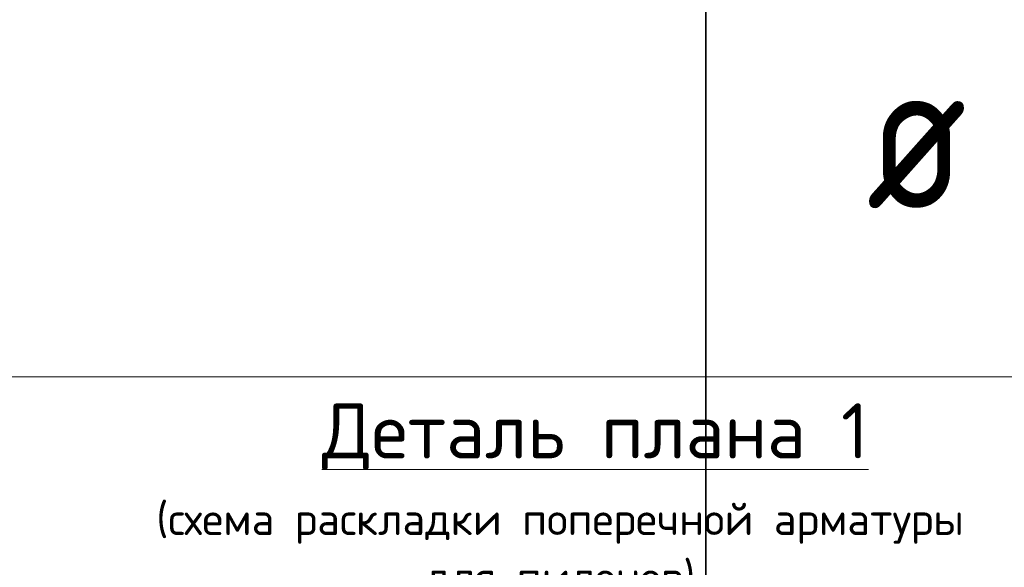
# Model space of a CAD drawing. Header units: metres. Extents: x -38 to 98, y -15 to 21.
# Tile 112 of 147: x 74.299 to 75.907, y 4.961 to 5.855. Entities that reach past the tile are written whole.
import ezdxf

# ---------------------------------------------------------------- set-up
doc = ezdxf.new("R2010")
doc.units = ezdxf.units.M
for name, color, linetype, lineweight in [('XR$3$Текст_ общее_1', 7, 'Continuous', 13), ('XR$4$Текст_ примечание', 7, 'Continuous', 13), ('XR$5$Текст_ общее_1', 7, 'Continuous', 13)]:
    doc.layers.add(name, color=color, linetype=linetype, lineweight=lineweight)
doc.styles.add('ISOCPEUR', font='txt')

msp = doc.modelspace()

# ---------------------------------------------------------------- linework, layer by layer
at = {"layer": 'XR$4$Текст_ примечание', "color": 7, "linetype": 'Continuous', "lineweight": 35, "transparency": 33554687}
for p, q in [((75.4198, 6.0717), (75.4198, 5.2717)), ((75.4198, 5.2717), (75.4198, 4.4717))]:
    msp.add_line(p, q, dxfattribs=at)
at = {"layer": 'XR$4$Текст_ примечание', "color": 7, "linetype": 'Continuous', "lineweight": 13, "transparency": 33554687}
msp.add_line((86.4198, 5.2717), (67.9198, 5.2717), dxfattribs=at)

# ---------------------------------------------------------------- texts
at = {"layer": 'XR$3$Текст_ общее_1', "color": 7, "linetype": 'Continuous', "lineweight": 13, "transparency": 33554687, "insert": (75.1817, 5.2286), "char_height": 0.09, "width": 2.301075, "attachment_point": 2, "line_spacing_factor": 1.084337}
msp.add_mtext('\\A1;{\\L\\fISOCPEUR|i0|b0;\\H0.090000;\\W1.000000;\\C7;  Деталь плана 1\\l}\\P{\\fISOCPEUR|i0|b0;\\H0.052500;\\W1.000000;\\C7;(схема раскладки поперечной арматуры}\\P{\\fISOCPEUR|i0|b0;\\H0.052500;\\W1.000000;\\C7;для пилонов)}\\P', dxfattribs=at)
at = {"layer": 'XR$4$Текст_ примечание', "color": 7, "linetype": 'Continuous', "lineweight": 35, "transparency": 33554687, "insert": (75.6817, 5.5467), "char_height": 0.25, "width": 0.327205, "attachment_point": 7, "style": 'ISOCPEUR'}
msp.add_mtext('\\W0.82;ø', dxfattribs=at)
at = {"layer": 'XR$5$Текст_ общее_1', "color": 7, "linetype": 'Continuous', "lineweight": 13, "transparency": 33554687, "insert": (75.1817, 5.2286), "char_height": 0.09, "width": 2.301075, "attachment_point": 2, "line_spacing_factor": 1.084337}
msp.add_mtext('\\A1;{\\L\\fISOCPEUR|i0|b0;\\H0.090000;\\W1.000000;\\C7;  Деталь плана 1\\l}\\P{\\fISOCPEUR|i0|b0;\\H0.052500;\\W1.000000;\\C7;(схема раскладки поперечной арматуры}\\P{\\fISOCPEUR|i0|b0;\\H0.052500;\\W1.000000;\\C7;для пилонов)}\\P', dxfattribs=at)

doc.saveas('drawing.dxf')
